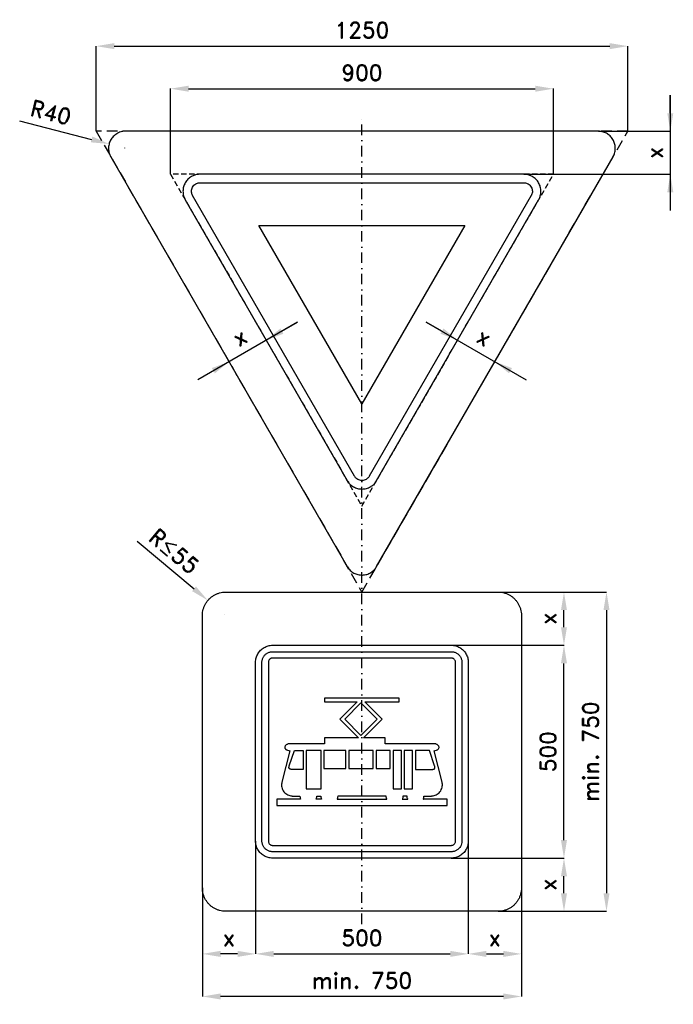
# Model space of a CAD drawing. Header units: millimetres. Extents: x -209 to 1328, y -218 to 2095.
import ezdxf

# ---------------------------------------------------------------- set-up
doc = ezdxf.new("R2010")
doc.units = ezdxf.units.MM
doc.header["$LTSCALE"] = 5
doc.linetypes.add('ČERCHOVANÁX2', pattern=[2, 1, -0.5, 0, -0.5])
doc.linetypes.add('ČÁRKOVANÁX2', pattern=[1.5, 1, -0.5])
doc.layers.add('Kóty', color=2, linetype='Continuous')
doc.layers.add('Značka', color=7, linetype='Continuous')
doc.styles.get("Standard").update_dxf_attribs({"font": 'romand.shx', "height": 37.5})
doc.dimstyles.get("Standard").update_dxf_attribs({"dimtxt": 37.5, "dimasz": 42.5, "dimexe": 0.18, "dimexo": 0.0625, "dimgap": 18.75, "dimtad": 1, "dimdec": 0, "dimzin": 0, "dimdsep": 46, "dimtxsty": 'Standard', "dimcen": 0.09, "dimadec": 0, "dimazin": 0, "dimtfac": 1, "dimtdec": 0, "dimtofl": 0, "dimtmove": 0, "dimatfit": 3, "dimfxl": 1, "dimtolj": 1, "dimtzin": 0, "dimarcsym": 0})

# ---------------------------------------------------------------- blocks, each defined once
blk = doc.blocks.new('*D0')
at = {"layer": 'Defpoints', "color": 0, "transparency": 16777216}
for p in [(1045.7, 1932.5), (145.7, 1731.5), (1045.7, 1731.5)]:
    blk.add_point(p, dxfattribs=at)
at = {"layer": 'Kóty', "color": 0, "lineweight": -2, "transparency": 16777216}
for p, q in [((145.7, 1731.6), (145.7, 1932.7)), ((188.2, 1932.5), (1003.2, 1932.5)), ((1045.7, 1731.6), (1045.7, 1932.7))]:
    blk.add_line(p, q, dxfattribs=at)
at = {"layer": 'Kóty', "color": 0, "transparency": 16777216}
for points in [[(188.2, 1939.6), (188.2, 1925.4), (145.7, 1932.5)], [(1003.2, 1939.6), (1003.2, 1925.4), (1045.7, 1932.5)]]:
    blk.add_solid(points, dxfattribs=at)
at = {"layer": 'Kóty', "color": 0, "transparency": 16777216, "insert": (595.7, 1970), "char_height": 37.5, "attachment_point": 5}
blk.add_mtext('\\A1;900', dxfattribs=at)
blk = doc.blocks.new('*D1')
at = {"layer": 'Defpoints', "color": 0, "transparency": 16777216}
for p in [(1220.7, 2032.5), (-29.3, 1832.5), (1220.7, 1832.5)]:
    blk.add_point(p, dxfattribs=at)
at = {"layer": 'Kóty', "color": 0, "lineweight": -2, "transparency": 16777216}
for p, q in [((-29.3, 1832.6), (-29.3, 2032.7)), ((13.2, 2032.5), (1178.2, 2032.5)), ((1220.7, 1832.6), (1220.7, 2032.7))]:
    blk.add_line(p, q, dxfattribs=at)
at = {"layer": 'Kóty', "color": 0, "transparency": 16777216}
for points in [[(13.2, 2039.6), (13.2, 2025.4), (-29.3, 2032.5)], [(1178.2, 2039.6), (1178.2, 2025.4), (1220.7, 2032.5)]]:
    blk.add_solid(points, dxfattribs=at)
at = {"layer": 'Kóty', "color": 0, "transparency": 16777216, "insert": (595.7, 2070), "char_height": 37.5, "attachment_point": 5}
blk.add_mtext('\\A1;1250', dxfattribs=at)
blk = doc.blocks.new('*D2')
at = {"layer": 'Defpoints', "color": 0, "transparency": 16777216}
for p in [(1.3, 1802.7), (38.2, 1793.2)]:
    blk.add_point(p, dxfattribs=at)
at = {"layer": 'Kóty', "color": 0, "lineweight": -2, "transparency": 16777216}
for p, q in [((-209, 1857), (-39.9, 1813.3)), ((38.1, 1793.2), (38.3, 1793.2)), ((38.2, 1793.1), (38.2, 1793.3))]:
    blk.add_line(p, q, dxfattribs=at)
at = {"layer": 'Kóty', "color": 0, "transparency": 16777216}
blk.add_solid([(-38.1, 1820.2), (-41.6, 1806.5), (1.3, 1802.7)], dxfattribs=at)
at = {"layer": 'Kóty', "color": 0, "transparency": 16777216, "insert": (-135.6, 1876.8), "char_height": 37.5, "attachment_point": 5, "rotation": 345.5339}
blk.add_mtext('\\A1;R40', dxfattribs=at)
blk = doc.blocks.new('*D3')
at = {"layer": 'Defpoints', "color": 0, "transparency": 16777216}
for p in [(345.7, 165), (220.7, 55), (220.7, -100)]:
    blk.add_point(p, dxfattribs=at)
at = {"layer": 'Kóty', "color": 0, "lineweight": -2, "transparency": 16777216}
for p, q in [((345.7, 164.9), (345.7, -100.2)), ((220.7, 54.9), (220.7, -100.2)), ((303.2, -100), (263.2, -100))]:
    blk.add_line(p, q, dxfattribs=at)
at = {"layer": 'Kóty', "color": 0, "transparency": 16777216}
for points in [[(263.2, -92.9), (263.2, -107.1), (220.7, -100)], [(303.2, -92.9), (303.2, -107.1), (345.7, -100)]]:
    blk.add_solid(points, dxfattribs=at)
at = {"layer": 'Kóty', "color": 0, "transparency": 16777216, "insert": (283.2, -62.5), "char_height": 37.5, "attachment_point": 5}
blk.add_mtext('\\A1;x', dxfattribs=at)
blk = doc.blocks.new('*D4')
at = {"layer": 'Defpoints', "color": 0, "transparency": 16777216}
for p in [(345.7, 165), (845.7, 165), (845.7, -100)]:
    blk.add_point(p, dxfattribs=at)
at = {"layer": 'Kóty', "color": 0, "lineweight": -2, "transparency": 16777216}
for p, q in [((345.7, 164.9), (345.7, -100.2)), ((845.7, 164.9), (845.7, -100.2)), ((388.2, -100), (803.2, -100))]:
    blk.add_line(p, q, dxfattribs=at)
at = {"layer": 'Kóty', "color": 0, "transparency": 16777216}
for points in [[(388.2, -92.9), (388.2, -107.1), (345.7, -100)], [(803.2, -92.9), (803.2, -107.1), (845.7, -100)]]:
    blk.add_solid(points, dxfattribs=at)
at = {"layer": 'Kóty', "color": 0, "transparency": 16777216, "insert": (595.7, -62.5), "char_height": 37.5, "attachment_point": 5}
blk.add_mtext('\\A1;500', dxfattribs=at)
blk = doc.blocks.new('*D5')
at = {"layer": 'Defpoints', "color": 0, "transparency": 16777216}
for p in [(845.7, 165), (970.7, 55), (970.7, -100)]:
    blk.add_point(p, dxfattribs=at)
at = {"layer": 'Kóty', "color": 0, "lineweight": -2, "transparency": 16777216}
for p, q in [((845.7, 164.9), (845.7, -100.2)), ((970.7, 54.9), (970.7, -100.2)), ((888.2, -100), (928.2, -100))]:
    blk.add_line(p, q, dxfattribs=at)
at = {"layer": 'Kóty', "color": 0, "transparency": 16777216}
for points in [[(888.2, -92.9), (888.2, -107.1), (845.7, -100)], [(928.2, -92.9), (928.2, -107.1), (970.7, -100)]]:
    blk.add_solid(points, dxfattribs=at)
at = {"layer": 'Kóty', "color": 0, "transparency": 16777216, "insert": (908.2, -62.5), "char_height": 37.5, "attachment_point": 5}
blk.add_mtext('\\A1;x', dxfattribs=at)
blk = doc.blocks.new('*D6')
at = {"layer": 'Defpoints', "color": 0, "transparency": 16777216}
for p in [(220.7, 55), (970.7, 55), (220.7, -200)]:
    blk.add_point(p, dxfattribs=at)
at = {"layer": 'Kóty', "color": 0, "lineweight": -2, "transparency": 16777216}
for p, q in [((220.7, 54.9), (220.7, -200.2)), ((970.7, 54.9), (970.7, -200.2)), ((928.2, -200), (263.2, -200))]:
    blk.add_line(p, q, dxfattribs=at)
at = {"layer": 'Kóty', "color": 0, "transparency": 16777216}
for points in [[(263.2, -192.9), (263.2, -207.1), (220.7, -200)], [(928.2, -192.9), (928.2, -207.1), (970.7, -200)]]:
    blk.add_solid(points, dxfattribs=at)
at = {"layer": 'Kóty', "color": 0, "transparency": 16777216, "insert": (595.7, -162.5), "char_height": 37.5, "attachment_point": 5}
blk.add_mtext('\\A1;min. 750', dxfattribs=at)
blk = doc.blocks.new('*D7')
at = {"layer": 'Defpoints', "color": 0, "transparency": 16777216}
for p in [(805.7, 125), (1070.7, 125), (915.7, 0)]:
    blk.add_point(p, dxfattribs=at)
at = {"layer": 'Kóty', "color": 0, "lineweight": -2, "transparency": 16777216}
for p, q in [((805.8, 125), (1070.9, 125)), ((1070.7, 42.5), (1070.7, 82.5)), ((915.8, 0), (1070.9, 0))]:
    blk.add_line(p, q, dxfattribs=at)
at = {"layer": 'Kóty', "color": 0, "transparency": 16777216}
for points in [[(1063.6, 82.5), (1077.8, 82.5), (1070.7, 125)], [(1063.6, 42.5), (1077.8, 42.5), (1070.7, 0)]]:
    blk.add_solid(points, dxfattribs=at)
at = {"layer": 'Kóty', "color": 0, "transparency": 16777216, "insert": (1033.2, 62.5), "char_height": 37.5, "attachment_point": 5, "rotation": 90}
blk.add_mtext('\\A1;x', dxfattribs=at)
blk = doc.blocks.new('*D8')
at = {"layer": 'Defpoints', "color": 0, "transparency": 16777216}
for p in [(805.7, 625), (1070.7, 625), (805.7, 125)]:
    blk.add_point(p, dxfattribs=at)
at = {"layer": 'Kóty', "color": 0, "lineweight": -2, "transparency": 16777216}
for p, q in [((805.8, 625), (1070.9, 625)), ((1070.7, 167.5), (1070.7, 582.5)), ((805.8, 125), (1070.9, 125))]:
    blk.add_line(p, q, dxfattribs=at)
at = {"layer": 'Kóty', "color": 0, "transparency": 16777216}
for points in [[(1063.6, 582.5), (1077.8, 582.5), (1070.7, 625)], [(1063.6, 167.5), (1077.8, 167.5), (1070.7, 125)]]:
    blk.add_solid(points, dxfattribs=at)
at = {"layer": 'Kóty', "color": 0, "transparency": 16777216, "insert": (1033.2, 375), "char_height": 37.5, "attachment_point": 5, "rotation": 90}
blk.add_mtext('\\A1;500', dxfattribs=at)
blk = doc.blocks.new('*D9')
at = {"layer": 'Defpoints', "color": 0, "transparency": 16777216}
for p in [(915.7, 750), (1070.7, 750), (805.7, 625)]:
    blk.add_point(p, dxfattribs=at)
at = {"layer": 'Kóty', "color": 0, "lineweight": -2, "transparency": 16777216}
for p, q in [((915.8, 750), (1070.9, 750)), ((1070.7, 667.5), (1070.7, 707.5)), ((805.8, 625), (1070.9, 625))]:
    blk.add_line(p, q, dxfattribs=at)
at = {"layer": 'Kóty', "color": 0, "transparency": 16777216}
for points in [[(1063.6, 707.5), (1077.8, 707.5), (1070.7, 750)], [(1063.6, 667.5), (1077.8, 667.5), (1070.7, 625)]]:
    blk.add_solid(points, dxfattribs=at)
at = {"layer": 'Kóty', "color": 0, "transparency": 16777216, "insert": (1033.2, 687.5), "char_height": 37.5, "attachment_point": 5, "rotation": 90}
blk.add_mtext('\\A1;x', dxfattribs=at)
blk = doc.blocks.new('*D10')
at = {"layer": 'Defpoints', "color": 0, "transparency": 16777216}
for p in [(915.7, 750), (915.7, 0), (1170.7, 0)]:
    blk.add_point(p, dxfattribs=at)
at = {"layer": 'Kóty', "color": 0, "lineweight": -2, "transparency": 16777216}
for p, q in [((915.8, 750), (1170.9, 750)), ((1170.7, 707.5), (1170.7, 42.5)), ((915.8, 0), (1170.9, 0))]:
    blk.add_line(p, q, dxfattribs=at)
at = {"layer": 'Kóty', "color": 0, "transparency": 16777216}
for points in [[(1163.6, 707.5), (1177.8, 707.5), (1170.7, 750)], [(1163.6, 42.5), (1177.8, 42.5), (1170.7, 0)]]:
    blk.add_solid(points, dxfattribs=at)
at = {"layer": 'Kóty', "color": 0, "transparency": 16777216, "insert": (1133.2, 375), "char_height": 37.5, "attachment_point": 5, "rotation": 90}
blk.add_mtext('\\A1;min. 750', dxfattribs=at)

msp = doc.modelspace()

# ---------------------------------------------------------------- linework, layer by layer
at = {"layer": 'Kóty'}
for p, q in [((1320.7, 1875), (1320.7, 1917.5)), ((1320.7, 1917.5), (1320.7, 1646.5)), ((1151.5, 1832.5), (1320.9, 1832.5)), ((976.5, 1731.5), (1320.9, 1731.5)), ((444.3, 1384.3), (209.6, 1248.8)), ((407.5, 1363), (444.3, 1384.3)), ((783.9, 1363.1), (747.1, 1384.3)), ((747.1, 1384.3), (981.8, 1248.8)), ((370.7, 1341.8), (370.6, 1342)), ((820.7, 1341.9), (820.8, 1342)), ((283.2, 1291.3), (283.1, 1291.4)), ((908.2, 1291.3), (908.3, 1291.4)), ((67.1, 869.8), (200.9, 757.6)), ((273.5, 696.7), (273.7, 696.7)), ((273.6, 696.6), (273.6, 696.8))]:
    msp.add_line(p, q, dxfattribs=at)
for points in [[(1313.6, 1875), (1327.8, 1875), (1320.7, 1832.5)], [(1313.6, 1689), (1327.8, 1689), (1320.7, 1731.5)], [(404, 1369.2), (411, 1356.9), (370.7, 1341.8)], [(787.4, 1369.2), (780.4, 1356.9), (820.7, 1341.8)], [(242.8, 1276.2), (249.9, 1263.9), (283.2, 1291.3)], [(948.5, 1276.1), (941.5, 1263.9), (908.2, 1291.3)], [(205.5, 763), (196.4, 752.2), (233.5, 730.3)]]:
    msp.add_solid(points, dxfattribs=at)
at = {"layer": 'Značka', "color": 6, "linetype": 'ČERCHOVANÁX2', "lineweight": 25, "ltscale": 5}
msp.add_line((595.7, -30), (595.7, 1862.8), dxfattribs=at)
at = {"layer": 'Značka', "color": 6, "linetype": 'ČÁRKOVANÁX2', "ltscale": 5}
msp.add_lwpolyline([(595.7, 750), (1220.7, 1832.5), (-29.3, 1832.5), (595.7, 750)], dxfattribs=at)
at = {"layer": 'Značka', "color": 5}
for points in [[(1151.4, 1832.5), (40, 1832.5), (39.5, 1832.5), (38.9, 1832.5), (33.7, 1832.1, 0.035592), (28.6, 1830.9, 0.036102), (23.7, 1829.1, 0.034693), (19.1, 1826.6, 0.034135), (14.8, 1823.6, 0.034431), (11, 1820.1, 0.034538), (7.6, 1816.1, 0.034438), (4.8, 1811.6, 0.034399), (2.6, 1806.9, 0.034381), (1.1, 1801.9, 0.034415), (0.2, 1796.7, 0.034561), (0, 1791.5, 0.034423), (0.5, 1786.3, 0.033914), (1.6, 1781.2, 0.028196), (3, 1777.2, 0.030164), (4.9, 1773.4), (5.1, 1772.9), (5.3, 1772.5), (561.1, 810), (561.3, 809.5), (561.6, 809.1, 0.033286), (564.6, 804.8, 0.035586), (568.2, 801, 0.036142), (572.2, 797.6, 0.034698), (576.6, 794.8, 0.034135), (581.4, 792.6, 0.034424), (586.4, 791.1, 0.034531), (591.5, 790.2, 0.03444), (596.8, 790, 0.034399), (602, 790.5, 0.034374), (607.1, 791.6, 0.034413), (612, 793.4, 0.034536), (616.6, 795.9, 0.034403), (620.9, 798.9, 0.033937), (624.7, 802.5, 0.02822), (627.5, 805.7, 0.030127), (629.9, 809.2), (630.1, 809.6), (630.3, 810), (1186.1, 1772.5), (1186.3, 1773), (1186.6, 1773.4, 0.033457), (1188.8, 1778.2, 0.03554), (1190.3, 1783.2, 0.036065), (1191.2, 1788.4, 0.034705), (1191.4, 1793.6, 0.034158), (1190.9, 1798.8, 0.034438), (1189.8, 1803.9, 0.034508), (1188, 1808.8, 0.03439), (1185.5, 1813.4, 0.034405), (1182.5, 1817.7, 0.0344), (1179, 1821.6, 0.034411), (1174.9, 1824.9, 0.034543), (1170.5, 1827.7, 0.034376), (1165.8, 1829.9, 0.033857), (1160.8, 1831.4, 0.028176), (1156.6, 1832.2, 0.030324), (1152.4, 1832.5), (1151.9, 1832.5), (1151.4, 1832.5)], [(180.3, 1671.5), (561.1, 1012.1), (562.2, 1010.3), (563.3, 1008.6, 0.055765), (568.9, 1002.3, 0.055977), (575.7, 997.4, 0.069563), (585.3, 993.4, 0.069791), (595.7, 992.1, 0.069502), (606.1, 993.4, 0.067732), (615.7, 997.4, 0.055936), (622.6, 1002.3, 0.061135), (628.1, 1008.6, 0.012245), (629.2, 1010.3), (630.3, 1012.1), (1011.1, 1671.5), (1012, 1673.4), (1013, 1675.2, 0.055704), (1015.6, 1683.2, 0.055984), (1016.4, 1691.5, 0.069584), (1015.1, 1701.9, 0.069766), (1011.1, 1711.5, 0.069471), (1004.8, 1719.8, 0.067766), (996.4, 1726.2, 0.055955), (988.8, 1729.7, 0.061095), (980.6, 1731.3), (978.5, 1731.4), (976.4, 1731.5), (215, 1731.5), (212.9, 1731.4), (210.8, 1731.3, 0.05582), (202.6, 1729.6, 0.056004), (195, 1726.2, 0.069583), (186.6, 1719.9, 0.069793), (180.3, 1711.5, 0.069493), (176.3, 1701.9, 0.067786), (175, 1691.5, 0.055935), (175.8, 1683.1, 0.060944), (178.4, 1675.2), (179.4, 1673.4), (180.3, 1671.5)], [(275.7, 0), (275.5, 0), (275.3, 0, -0.03218), (268.2, 0.5, -0.035443), (261.2, 1.9, -0.036267), (254.4, 4.2, -0.03442), (248.1, 7.4, -0.03372), (242.2, 11.4, -0.034084), (236.8, 16.1, -0.034209), (232.1, 21.4, -0.034228), (228.1, 27.4, -0.034046), (225, 33.7, -0.033412), (222.7, 40.5, -0.034129), (221.2, 47.5, -0.036745), (220.7, 54.6), (220.7, 54.8), (220.7, 55), (220.7, 695), (220.7, 695.2), (220.7, 695.4, -0.032179), (221.2, 702.5, -0.035444), (222.7, 709.5, -0.036264), (224.9, 716.3, -0.034421), (228.1, 722.6, -0.033716), (232.1, 728.6, -0.034089), (236.8, 733.9, -0.034213), (242.1, 738.6, -0.034228), (248.1, 742.6, -0.034042), (254.4, 745.7, -0.033411), (261.2, 748.1, -0.034124), (268.2, 749.5, -0.036743), (275.3, 750), (275.5, 750), (275.7, 750), (915.7, 750), (915.9, 750), (916.1, 750, -0.032188), (923.2, 749.5, -0.035446), (930.2, 748.1, -0.036272), (937, 745.8, -0.034417), (943.3, 742.6, -0.033723), (949.3, 738.6, -0.034095), (954.6, 733.9, -0.034212), (959.3, 728.6, -0.034229), (963.3, 722.6, -0.034038), (966.4, 716.3, -0.033411), (968.8, 709.5, -0.034126), (970.2, 702.5, -0.036744), (970.7, 695.4), (970.7, 695.2), (970.7, 695), (970.7, 55), (970.7, 54.8), (970.7, 54.6, -0.032188), (970.2, 47.5, -0.035446), (968.8, 40.5, -0.036274), (966.5, 33.7, -0.034416), (963.3, 27.4, -0.033728), (959.3, 21.4, -0.034092), (954.6, 16.1, -0.034208), (949.3, 11.4, -0.03423), (943.3, 7.4, -0.034041), (937, 4.3, -0.033411), (930.2, 1.9, -0.034128), (923.2, 0.5, -0.036745), (916.1, 0), (915.9, 0), (915.7, 0), (275.7, 0)], [(385.7, 125), (385.5, 125), (385.4, 125, -0.032177), (380.2, 125.4, -0.035443), (375.2, 126.4, -0.036259), (370.2, 128.1, -0.034414), (365.6, 130.4, -0.033731), (361.3, 133.3, -0.034066), (357.4, 136.7, -0.034205), (354, 140.6, -0.034226), (351.1, 144.9, -0.03405), (348.8, 149.5, -0.033418), (347.1, 154.4, -0.034151), (346.1, 159.5, -0.036741), (345.7, 164.7), (345.7, 164.8), (345.7, 165), (345.7, 585), (345.7, 585.2), (345.7, 585.3, -0.032177), (346.1, 590.5, -0.035443), (347.1, 595.6, -0.036259), (348.8, 600.5, -0.034425), (351.1, 605.1, -0.033741), (354, 609.4, -0.034066), (357.4, 613.3, -0.034182), (361.3, 616.7, -0.034226), (365.6, 619.6, -0.034056), (370.2, 621.9, -0.033425), (375.2, 623.6, -0.034151), (380.2, 624.7, -0.036743), (385.4, 625), (385.5, 625), (385.7, 625), (805.7, 625), (805.9, 625), (806, 625, -0.032177), (811.2, 624.6, -0.035443), (816.3, 623.6, -0.036259), (821.2, 621.9, -0.034425), (825.8, 619.6, -0.033741), (830.1, 616.7, -0.034066), (834, 613.3, -0.034182), (837.4, 609.4, -0.034226), (840.3, 605.1, -0.034056), (842.6, 600.5, -0.033425), (844.3, 595.6, -0.034151), (845.4, 590.5, -0.036743), (845.7, 585.3), (845.7, 585.2), (845.7, 585), (845.7, 165), (845.7, 164.8), (845.7, 164.7, -0.032179), (845.3, 159.5, -0.035443), (844.3, 154.4, -0.036259), (842.6, 149.5, -0.034419), (840.3, 144.9, -0.033729), (837.4, 140.6, -0.034073), (834, 136.7, -0.034191), (830.1, 133.3, -0.034225), (825.8, 130.4, -0.034056), (821.2, 128.1, -0.033414), (816.3, 126.4, -0.034128), (811.2, 125.3, -0.036743), (806, 125), (805.9, 125), (805.7, 125), (385.7, 125)], [(385.7, 140), (385.6, 140), (385.5, 140, -0.032201), (382.3, 140.2, -0.035429), (379.1, 140.9, -0.036236), (376, 141.9, -0.034417), (373.1, 143.4, -0.033715), (370.5, 145.2, -0.034091), (368, 147.3, -0.034221), (365.9, 149.7, -0.034225), (364.1, 152.4, -0.034051), (362.6, 155.3, -0.033431), (361.6, 158.4, -0.034177), (360.9, 161.6, -0.036734), (360.7, 164.8), (360.7, 164.9), (360.7, 165), (360.7, 585), (360.7, 585.1), (360.7, 585.2, -0.032201), (360.9, 588.4, -0.035466), (361.6, 591.6, -0.036308), (362.6, 594.7, -0.034484), (364.1, 597.6, -0.033716), (365.9, 600.3, -0.034119), (368, 602.7, -0.034209), (370.5, 604.8, -0.034225), (373.1, 606.6, -0.034043), (376, 608.1, -0.033424), (379.1, 609.1, -0.03417), (382.3, 609.8, -0.036735), (385.5, 610), (385.6, 610), (385.7, 610), (805.7, 610), (805.8, 610), (805.9, 610, -0.032201), (809.1, 609.8, -0.035466), (812.3, 609.1, -0.036308), (815.4, 608.1, -0.034484), (818.3, 606.6, -0.033716), (821, 604.8, -0.034119), (823.4, 602.7, -0.034209), (825.5, 600.3, -0.034225), (827.3, 597.6, -0.034043), (828.8, 594.7, -0.033424), (829.8, 591.6, -0.03417), (830.5, 588.4, -0.036735), (830.7, 585.2), (830.7, 585.1), (830.7, 585), (830.7, 165), (830.7, 164.9), (830.7, 164.8), (830.5, 161.6), (829.8, 158.4), (828.8, 155.3), (827.3, 152.4), (825.5, 149.7, -0.034118), (823.4, 147.3, -0.03418), (821, 145.2, -0.034225), (818.3, 143.4, -0.034026), (815.4, 141.9, -0.033406), (812.3, 140.9, -0.034133), (809.1, 140.2, -0.036735), (805.9, 140), (805.8, 140), (805.7, 140), (385.7, 140)], [(385.7, 155), (805.7, 155), (805.7, 155), (805.8, 155, 0.032185), (807.1, 155.1, 0.035504), (808.3, 155.4, 0.036293), (809.6, 155.8), (810.7, 156.4), (811.8, 157.1), (812.8, 157.9), (813.6, 158.9), (814.4, 160), (814.9, 161.1), (815.4, 162.4), (815.6, 163.6), (815.7, 164.9), (815.7, 165), (815.7, 165), (815.7, 585), (815.7, 585), (815.7, 585.1), (815.6, 586.4), (815.4, 587.6), (814.9, 588.9), (814.4, 590), (813.6, 591.1), (812.8, 592.1), (811.8, 592.9), (810.7, 593.7), (809.6, 594.2, 0.033364), (808.3, 594.7, 0.034117), (807.1, 594.9, 0.036723), (805.8, 595), (805.7, 595), (805.7, 595), (385.7, 595), (385.7, 595), (385.6, 595, 0.032279), (384.3, 594.9, 0.035412), (383.1, 594.7, 0.036204), (381.8, 594.2, 0.034382), (380.7, 593.7, 0.03369), (379.6, 592.9, 0.034129), (378.6, 592.1, 0.03425), (377.8, 591.1, 0.034301), (377.1, 590), (376.5, 588.9), (376.1, 587.6), (375.8, 586.4), (375.7, 585.1), (375.7, 585), (375.7, 585), (375.7, 165), (375.7, 165), (375.7, 164.9), (375.8, 163.6), (376.1, 162.4), (376.5, 161.1), (377.1, 160), (377.8, 158.9), (378.6, 157.9), (379.6, 157.1), (380.7, 156.4), (381.8, 155.8, 0.033453), (383.1, 155.4, 0.034162), (384.3, 155.1, 0.03677), (385.6, 155), (385.7, 155), (385.7, 155)], [(795.7, 249), (795.7, 263.2), (739.9, 263.2), (740.1, 263.6), (740.2, 264), (740.7, 265.4), (741.1, 267), (741.3, 268.5), (741.4, 270.1), (741.5, 270.5), (741.5, 270.9), (758.4, 270.9, 0.003067), (759.6, 270.9, 0.009258), (760.8, 271, 0.048405), (765.5, 271.8, 0.048465), (770, 273.6, 0.060289), (775, 276.7, 0.060527), (779.2, 281, 0.060186), (782.3, 286.1, 0.058685), (784.2, 291.7, 0.048489), (784.8, 296.5, 0.052992), (784.4, 301.2), (784.2, 302.4), (784, 303.6), (765.6, 377.2), (773, 379.7), (773.2, 379.8), (773.5, 379.9, 0.048129), (774.4, 380.4), (775.2, 381), (776.1, 382), (776.7, 383.2), (777, 384.5), (777, 385.8), (776.7, 387.1), (776.2, 388.3, 0.092284), (774.2, 390.6, 0.063441), (771.5, 392.3, 0.047547), (769.2, 393.2, 0.058286), (766.8, 393.6), (766.2, 393.6), (765.6, 393.6), (650.5, 393.6), (650.5, 407.9), (599.7, 407.9), (643.5, 451.7), (602.9, 492.3), (683.4, 492.3), (683.4, 501), (508, 501), (508, 492.3), (584.1, 492.3), (543.5, 451.7), (587.4, 407.9), (508, 407.9), (508, 393.6), (425.8, 393.6, 0.00326), (425.2, 393.6, 0.010178), (424.6, 393.6, 0.052362), (422.2, 393.2, 0.051273), (419.9, 392.3, 0.052826), (417.8, 391, 0.058113), (416, 389.3), (415.6, 388.8), (415.2, 388.3), (415.1, 388.1), (415, 387.8), (414.6, 386.8), (414.4, 385.8, 0.060164), (414.4, 384.5, 0.060299), (414.7, 383.2, 0.059985), (415.3, 382, 0.058425), (416.2, 381), (417, 380.4, 0.0528), (417.9, 379.9), (418.2, 379.8), (418.4, 379.7), (425.8, 377.2), (407.4, 303.6), (407.2, 302.4), (407, 301.2, 0.048411), (406.6, 296.5, 0.048485), (407.2, 291.7, 0.060303), (409.1, 286.1, 0.06052), (412.2, 281, 0.060177), (416.4, 276.7, 0.058665), (421.4, 273.6, 0.048492), (425.9, 271.8, 0.052978), (430.6, 271, 0.010545), (431.8, 270.9), (433, 270.9), (450, 270.9), (450, 270.5), (450, 270.1), (450.1, 268.5), (450.3, 267), (450.7, 265.4), (451.2, 264), (451.4, 263.6), (451.5, 263.2), (395.7, 263.2), (395.7, 249), (795.7, 249)], [(721.5, 333.5), (759, 333.5), (759.3, 333.5), (759.6, 333.5), (759.7, 333.5), (759.8, 333.5), (760.2, 333.5), (760.5, 333.5), (761, 333.5, 0.00599), (761.4, 333.5, 0.00893), (761.8, 333.5), (762.3, 333.5), (762.7, 333.6), (763.1, 333.6), (763.4, 333.7), (763.6, 333.7), (763.9, 333.8), (764.1, 333.8), (764.3, 333.9), (764.6, 334), (764.8, 334.1), (765, 334.2), (765.1, 334.2), (765.3, 334.3), (765.4, 334.4), (765.5, 334.4), (765.6, 334.5), (765.8, 334.6), (765.8, 334.7), (765.9, 334.7), (766, 334.8), (766, 334.8), (766.4, 335.2), (766.7, 335.6), (766.9, 336.1), (767.1, 336.6), (767.2, 337.4), (767.2, 338.2), (767.2, 338.8), (767.1, 339.4), (766.9, 340.4), (766.7, 341.4), (766.6, 341.7), (766.5, 342), (754.6, 377.8), (721.5, 377.8), (721.5, 333.5)]]:
    msp.add_lwpolyline(points, format="xyb", dxfattribs=at)
at = {"layer": 'Značka', "color": 6, "linetype": 'ČÁRKOVANÁX2', "ltscale": 2.5}
msp.add_lwpolyline([(145.7, 1731.5), (595.7, 952.1), (1045.7, 1731.5)], close=True, dxfattribs=at)
at = {"layer": 'Značka', "color": 1}
msp.add_lwpolyline([(215, 1711.5), (976.4, 1711.5), (977.5, 1711.5), (978.5, 1711.4, -0.055827), (982.6, 1710.6, -0.055978), (986.4, 1708.8, -0.06957), (990.6, 1705.7, -0.0698), (993.7, 1701.5, -0.069505), (995.8, 1696.7, -0.067817), (996.4, 1691.5, -0.05594), (996, 1687.3, -0.060884), (994.7, 1683.4), (994.2, 1682.4), (993.7, 1681.5), (613, 1022.1), (612.5, 1021.2), (611.9, 1020.3, -0.055851), (609.1, 1017.2, -0.056035), (605.7, 1014.8, -0.069572), (600.9, 1012.7, -0.069722), (595.7, 1012.1, -0.069441), (590.5, 1012.7, -0.067777), (585.7, 1014.8, -0.056003), (582.3, 1017.2, -0.061153), (579.5, 1020.3), (578.9, 1021.2), (578.4, 1022.1), (197.7, 1681.5), (197.2, 1682.4), (196.7, 1683.4, -0.055638), (195.4, 1687.3, -0.055936), (195, 1691.5, -0.069571), (195.6, 1696.7, -0.069831), (197.7, 1701.5, -0.069542), (200.8, 1705.7, -0.067712), (205, 1708.8, -0.055915), (208.8, 1710.6, -0.061099), (212.9, 1711.4), (213.9, 1711.5), (215, 1711.5)], format="xyb", dxfattribs=at)
msp.add_lwpolyline([(837.9, 1611.5), (595.7, 1192.1), (353.5, 1611.5)], close=True, dxfattribs=at)
at = {"layer": 'Značka', "color": 5}
for points in [[(555.2, 451.7), (593.5, 490.1), (631.9, 451.7), (593.5, 413.4), (555.2, 451.7)], [(457.9, 333.5), (432.4, 333.5), (432.1, 333.5), (431.8, 333.5), (431.7, 333.5), (431.6, 333.5), (431.2, 333.5), (430.9, 333.5), (430.5, 333.5), (430, 333.5), (429.6, 333.5), (429.1, 333.5), (428.7, 333.6), (428.3, 333.6), (428, 333.7), (427.8, 333.7), (427.6, 333.8), (427.3, 333.8), (427.1, 333.9), (426.9, 334), (426.6, 334.1), (426.4, 334.2), (426.3, 334.2), (426.2, 334.3), (426, 334.4), (425.9, 334.4), (425.8, 334.5), (425.7, 334.6), (425.6, 334.7), (425.5, 334.7), (425.5, 334.8), (425.4, 334.8), (425.1, 335.2), (424.7, 335.6), (424.5, 336.1), (424.3, 336.6), (424.2, 337.4), (424.2, 338.2), (424.2, 338.8), (424.3, 339.4), (424.5, 340.4), (424.7, 341.4), (424.8, 341.7), (424.9, 342), (436.8, 377.8), (457.9, 377.8), (457.9, 333.5)], [(464.5, 287.4), (499.5, 287.4), (499.5, 377.8), (464.5, 377.8), (464.5, 287.4)], [(506.1, 335.6), (558.2, 335.6), (558.2, 377.8), (506.1, 377.8), (506.1, 335.6)], [(564.7, 335.6), (622.3, 335.6), (622.3, 377.8), (564.7, 377.8), (564.7, 335.6)], [(628.9, 335.6), (662.3, 335.6), (662.3, 377.8), (628.9, 377.8), (628.9, 335.6)], [(668.9, 287.4), (688.6, 287.4), (688.6, 377.8), (668.9, 377.8), (668.9, 287.4)], [(695.2, 287.4), (714.9, 287.4), (714.9, 377.8), (695.2, 377.8), (695.2, 287.4)], [(487.9, 263.2), (488, 263.6), (488.1, 264), (488.6, 265.4), (489, 267), (489.3, 268.5), (489.4, 270.1), (489.4, 270.5), (489.4, 270.9), (499.3, 270.9), (499.3, 270.5), (499.3, 270.1), (499.4, 268.5), (499.7, 267), (500, 265.4), (500.5, 264), (500.7, 263.6), (500.8, 263.2), (487.9, 263.2)], [(654.2, 263.2), (654.1, 263.6), (654, 264), (653.5, 265.4), (653.1, 267), (652.8, 268.5), (652.7, 270.1), (652.7, 270.5), (652.7, 270.9), (538.7, 270.9), (538.7, 270.5), (538.7, 270.1), (538.6, 268.5), (538.3, 267), (538, 265.4), (537.5, 264), (537.3, 263.6), (537.2, 263.2), (654.2, 263.2)], [(703.6, 263.2), (703.4, 263.6), (703.3, 264), (702.8, 265.4), (702.4, 267), (702.1, 268.5), (702, 270.1), (702, 270.5), (702, 270.9), (692.1, 270.9), (692.1, 270.5), (692.1, 270.1), (692, 268.5), (691.8, 267), (691.4, 265.4), (690.9, 264), (690.7, 263.6), (690.6, 263.2), (703.6, 263.2)]]:
    msp.add_lwpolyline(points, dxfattribs=at)

# ---------------------------------------------------------------- texts
at = {"layer": 'Kóty', "char_height": 37.5, "attachment_point": 5}
for s, insert, rotation in [('\\A1;x', (1283.2, 1782), 90), ('\\A1;x', (308.2, 1349), 30), ('\\A1;x', (883.2, 1349), 329.9925), ('\\A1;R{\\A0;≤}55', (154.2, 845.7), 320.0274)]:
    msp.add_mtext(s, dxfattribs=dict(at, insert=insert, rotation=rotation))

# ---------------------------------------------------------------- dimensions: what is measured, and where the dimension line sits
at = {"layer": 'Kóty'}
for base, p1, p2, picture, middle in [((1220.7, 2032.5), (-29.3, 1832.5), (1220.7, 1832.5), '*D1', (595.7, 2070)), ((1045.7, 1932.5), (145.7, 1731.5), (1045.7, 1731.5), '*D0', (595.7, 1970)), ((845.7, -100), (345.7, 165), (845.7, 165), '*D4', (595.7, -62.5))]:
    dim = msp.add_linear_dim(base=base, p1=p1, p2=p2, dimstyle='Standard', dxfattribs=at)
    dim.commit()
    dim.dimension.update_dxf_attribs({"geometry": picture, "text_midpoint": middle})
dim = msp.add_radius_dim(center=(38.2, 1793.2), mpoint=(1.3, 1802.7), text='R40', dimstyle='Standard', dxfattribs=at)
dim.commit()
dim.dimension.update_dxf_attribs({"geometry": '*D2', "text_midpoint": (-135.6, 1876.8)})
for base, p1, p2, text, picture, middle in [((1070.7, 750), (805.7, 625), (915.7, 750), 'x', '*D9', (1033.2, 687.5)), ((1170.7, 0), (915.7, 750), (915.7, 0), 'min. 750', '*D10', (1133.2, 375)), ((1070.7, 125), (915.7, 0), (805.7, 125), 'x', '*D7', (1033.2, 62.5))]:
    dim = msp.add_linear_dim(base=base, p1=p1, p2=p2, angle=90, text=text, dimstyle='Standard', dxfattribs=at)
    dim.commit()
    dim.dimension.update_dxf_attribs({"geometry": picture, "text_midpoint": middle})
dim = msp.add_linear_dim(base=(1070.7, 625), p1=(805.7, 125), p2=(805.7, 625), angle=90, dimstyle='Standard', dxfattribs=at)
dim.commit()
dim.dimension.update_dxf_attribs({"geometry": '*D8', "text_midpoint": (1033.2, 375)})
for base, p1, p2, text, picture, middle in [((220.7, -100), (345.7, 165), (220.7, 55), 'x', '*D3', (283.2, -62.5)), ((970.7, -100), (845.7, 165), (970.7, 55), 'x', '*D5', (908.2, -62.5)), ((220.7, -200), (970.7, 55), (220.7, 55), 'min. 750', '*D6', (595.7, -162.5))]:
    dim = msp.add_linear_dim(base=base, p1=p1, p2=p2, text=text, dimstyle='Standard', dxfattribs=at)
    dim.commit()
    dim.dimension.update_dxf_attribs({"geometry": picture, "text_midpoint": middle})

doc.saveas('drawing.dxf')
